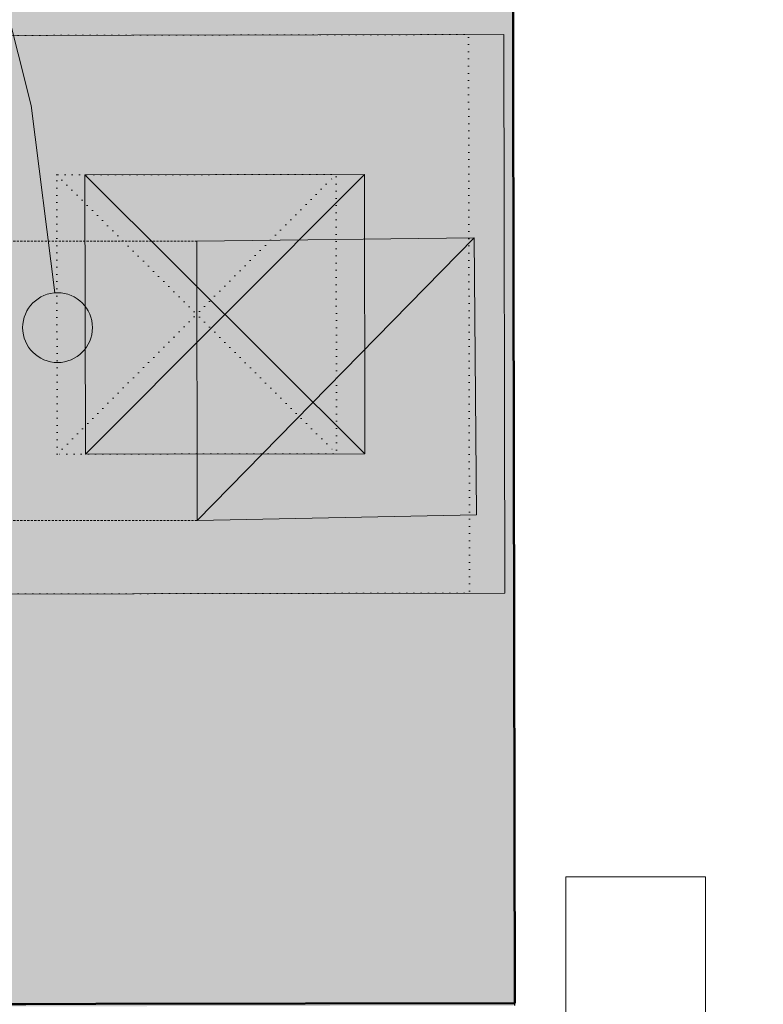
# Model space of a CAD drawing. Header units: millimetres. Extents: x -28761 to 4793, y -4271 to 20239.
# Tile 210 of 256: x -10891 to -10358, y 17538 to 18243. Entities that reach past the tile are written whole.
import ezdxf

# ---------------------------------------------------------------- set-up
doc = ezdxf.new("R2010")
doc.units = ezdxf.units.MM
doc.header["$MEASUREMENT"] = 0
for name, pattern in [('Tečkovaná L', [5.15, 0.3, -4.85]), ('Wipeout_Contour', [1000, 0, -1000]), ('Čárkovaná S', [2.5, 1.5, -1])]:
    doc.linetypes.add(name, pattern=pattern)
for name, color, linetype in [('5._POHLED ZÁPADNÍ_1_Anotace - SP', 7, 'Continuous'), ('5._POHLED ZÁPADNÍ_1_Konstrukce - nosné', 7, 'Continuous'), ('5._POHLED ZÁPADNÍ_1_Kresby a obrázky', 7, 'Continuous'), ('5._POHLED ZÁPADNÍ_1_Nové_Konstrukce - nenosné', 7, 'Continuous'), ('5._POHLED ZÁPADNÍ_1_Nové_Výplně – Řezové', 7, 'Continuous'), ('5._POHLED ZÁPADNÍ_1_Situace - terén', 7, 'Continuous'), ('5._POHLED ZÁPADNÍ_1_TZB - ZTI', 7, 'Continuous'), ('5._POHLED ZÁPADNÍ_1_Výplně - Povrchové', 7, 'Continuous'), ('5._POHLED ZÁPADNÍ_1_Výplně – Řezové', 7, 'Continuous')]:
    doc.layers.add(name, color=color, linetype=linetype)

msp = doc.modelspace()

# ---------------------------------------------------------------- hatches: boundary and pattern name
at = {"layer": '5._POHLED ZÁPADNÍ_1_Nové_Výplně – Řezové', "linetype": 'Continuous', "lineweight": 0, "true_color": 0xf2b2b2}
msp.add_hatch(color=9, dxfattribs=at).paths.add_polyline_path([(-10986.18, 17537.8), (-10986.17, 17536.13), (-10536.17, 17536.95), (-10536.18, 17538.63)])

# ---------------------------------------------------------------- linework, layer by layer
at = {"layer": '5._POHLED ZÁPADNÍ_1_Konstrukce - nosné', "color": 7, "linetype": 'Continuous', "lineweight": 50}
for p, q in [((-10986.18, 17537.8), (-10886.18, 17537.98)), ((-10886.18, 17537.98), (-10836.18, 17538.08)), ((-10836.18, 17538.08), (-10536.18, 17538.63))]:
    msp.add_line(p, q, dxfattribs=at)
at = {"layer": '5._POHLED ZÁPADNÍ_1_Kresby a obrázky', "color": 7, "linetype": 'Čárkovaná S', "lineweight": 13}
msp.add_line((-10763.75, 17884.36), (-10983.48, 17884.36), dxfattribs=at)
at = {"layer": '5._POHLED ZÁPADNÍ_1_Nové_Konstrukce - nenosné', "color": 1, "linetype": 'Continuous', "lineweight": 25, "flags": 128}
msp.add_lwpolyline([(-10536.17, 17536.95), (-10536.18, 17538.63)], dxfattribs=at)
at = {"layer": '5._POHLED ZÁPADNÍ_1_TZB - ZTI', "color": 6, "linetype": 'Continuous', "lineweight": 20}
for p, q in [((-10499.71, 17629.05), (-10499.71, 16829.05)), ((-10499.71, 17629.05), (-10399.71, 17629.05)), ((-10399.71, 16829.05), (-10399.71, 17629.05))]:
    msp.add_line(p, q, dxfattribs=at)

# ---------------------------------------------------------------- wipeouts: each hides what was drawn before it
at = {"color": 254, "linetype": 'Wipeout_Contour', "lineweight": 0, "ltscale": 79823.404221}
msp.add_wipeout([(-10988.07, 18814.56), (-321.45, 17970.93), (-321.45, 18131.43), (-10988.36, 18975.08)], dxfattribs=at).dxf.layer = '5._POHLED ZÁPADNÍ_1_Nové_Výplně – Řezové'

# ---------------------------------------------------------------- next in the draw order: hatches: boundary and pattern name
at = {"layer": '5._POHLED ZÁPADNÍ_1_Anotace - SP', "linetype": 'Continuous', "lineweight": 13}
msp.add_hatch(color=154, dxfattribs=at).paths.add_polyline_path([(-10888.55, 18022.42), (-10886.65, 18012.85), (-10881.23, 18004.74), (-10873.12, 17999.32), (-10863.55, 17997.42), (-10853.99, 17999.32), (-10845.88, 18004.74), (-10840.46, 18012.85), (-10838.55, 18022.42), (-10840.46, 18031.99), (-10845.88, 18040.1), (-10853.99, 18045.52), (-10863.55, 18047.42), (-10873.12, 18045.52), (-10881.23, 18040.1), (-10886.65, 18031.99)])
at = {"layer": '5._POHLED ZÁPADNÍ_1_Výplně - Povrchové', "linetype": 'Continuous', "lineweight": 0, "true_color": 0xcbcbcb}
h = msp.add_hatch(color=9, dxfattribs=at)
h.paths.add_polyline_path([(-10958.63, 17831.6), (-10568.63, 17832.32), (-10569.36, 18232.31), (-10959.36, 18231.6)])
h.paths.add_polyline_path([(-10863.81, 17931.77), (-10864.18, 18131.77), (-10664.18, 18132.14), (-10663.81, 17932.14)], flags=0)
h = msp.add_hatch(color=9, dxfattribs=at)
h.paths.add_polyline_path([(-10943.39, 17831.57), (-10543.39, 17832.3), (-10544.12, 18232.3), (-10944.12, 18231.57)])
h.paths.add_polyline_path([(-10843.57, 17931.75), (-10843.94, 18131.75), (-10643.94, 18132.12), (-10643.57, 17932.12)], flags=0)
at = {"layer": '5._POHLED ZÁPADNÍ_1_Výplně – Řezové', "linetype": 'Continuous', "lineweight": 13}
msp.add_hatch(color=254, dxfattribs=at).paths.add_polyline_path([(-10987.69, 18363.13), (-10986.18, 17537.8), (-10536.18, 17538.63), (-10537.62, 18327.69)])
at = {"layer": '5._POHLED ZÁPADNÍ_1_Výplně – Řezové', "linetype": 'Continuous', "lineweight": 0, "true_color": 0xd8ebd3}
for points in [[(-10763.69, 17884.36), (-10565.35, 18086.79), (-10763.75, 18084.36)], [(-10763.69, 17884.36), (-10563.73, 17888.38), (-10565.35, 18086.79)]]:
    msp.add_hatch(color=254, dxfattribs=at).paths.add_polyline_path(points)

# ---------------------------------------------------------------- next in the draw order: linework, layer by layer
at = {"layer": '5._POHLED ZÁPADNÍ_1_Anotace - SP', "color": 154, "linetype": 'Continuous', "lineweight": 13, "flags": 128}
msp.add_lwpolyline([(-10865.41, 18047.35), (-10882.39, 18181.4), (-10910.68, 18292.72), (-10929.53, 18340.32), (-10951.75, 18382.8), (-10977.54, 18420.34), (-11007.08, 18453.14), (-11040.55, 18481.37), (-11078.15, 18505.24), (-11120.04, 18524.91), (-11166.43, 18540.59), (-11273.41, 18560.71), (-11400.55, 18567.08)], dxfattribs=at)
at = {"layer": '5._POHLED ZÁPADNÍ_1_Anotace - SP', "color": 154, "linetype": 'Continuous', "lineweight": 13}
msp.add_circle((-10863.55, 18022.42), 25, dxfattribs=at)
at = {"layer": '5._POHLED ZÁPADNÍ_1_Konstrukce - nosné', "color": 254, "linetype": 'Tečkovaná L', "lineweight": 13}
for p, q in [((-10864.18, 18131.77), (-10663.81, 17932.14)), ((-10863.81, 17931.77), (-10664.18, 18132.14))]:
    msp.add_line(p, q, dxfattribs=at)
at = {"layer": '5._POHLED ZÁPADNÍ_1_Konstrukce - nosné', "color": 254, "linetype": 'Continuous', "lineweight": 13}
for p, q in [((-10843.94, 18131.75), (-10643.57, 17932.12)), ((-10843.57, 17931.75), (-10643.94, 18132.12))]:
    msp.add_line(p, q, dxfattribs=at)
at = {"layer": '5._POHLED ZÁPADNÍ_1_Konstrukce - nosné', "color": 7, "linetype": 'Continuous', "lineweight": 50, "flags": 128}
msp.add_lwpolyline([(-10536.18, 17538.63), (-10537.62, 18327.69)], dxfattribs=at)
at = {"layer": '5._POHLED ZÁPADNÍ_1_Konstrukce - nosné', "color": 254, "linetype": 'Tečkovaná L', "lineweight": 13, "flags": 128}
for points in [[(-10958.63, 17831.6), (-10568.63, 17832.32), (-10569.36, 18232.31), (-10959.36, 18231.6)], [(-10863.81, 17931.77), (-10864.18, 18131.77), (-10664.18, 18132.14), (-10663.81, 17932.14)]]:
    msp.add_lwpolyline(points, close=True, dxfattribs=at)
at = {"layer": '5._POHLED ZÁPADNÍ_1_Konstrukce - nosné', "color": 254, "linetype": 'Continuous', "lineweight": 13, "flags": 128}
for points in [[(-10943.39, 17831.57), (-10543.39, 17832.3), (-10544.12, 18232.3), (-10944.12, 18231.57)], [(-10843.57, 17931.75), (-10843.94, 18131.75), (-10643.94, 18132.12), (-10643.57, 17932.12)]]:
    msp.add_lwpolyline(points, close=True, dxfattribs=at)
at = {"layer": '5._POHLED ZÁPADNÍ_1_Kresby a obrázky', "color": 7, "linetype": 'Čárkovaná S', "lineweight": 13}
msp.add_line((-10763.75, 18084.36), (-10983.48, 18084.36), dxfattribs=at)
at = {"layer": '5._POHLED ZÁPADNÍ_1_Situace - terén', "color": 8, "linetype": 'Continuous', "lineweight": 20, "flags": 128}
for points in [[(-10763.69, 17884.36), (-10763.75, 18084.36), (-10565.35, 18086.79)], [(-10763.69, 17884.36), (-10563.73, 17888.38), (-10565.35, 18086.79)]]:
    msp.add_lwpolyline(points, close=True, dxfattribs=at)

doc.saveas('drawing.dxf')
